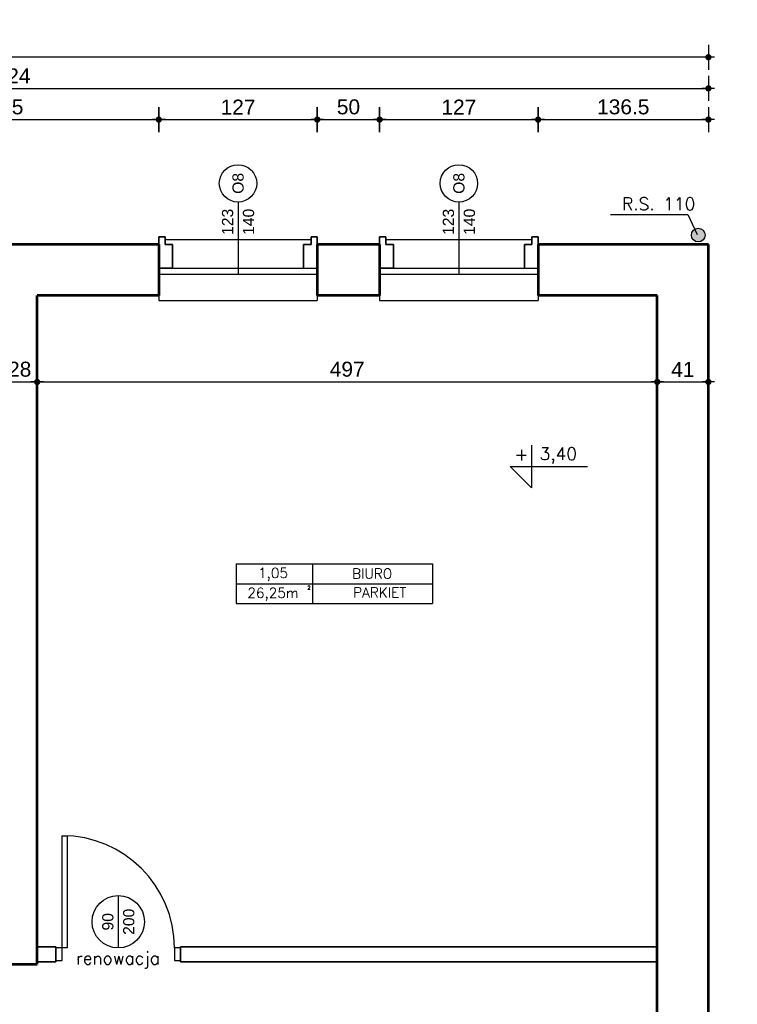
# Model space of a CAD drawing. Header units: millimetres. Extents: x 11979 to 23691, y 12825 to 41978.
# Tile 219 of 256: x 21297 to 21872, y 36097 to 36886. Entities that reach past the tile are written whole.
import ezdxf
from ezdxf.enums import TextEntityAlignment as Align

# ---------------------------------------------------------------- set-up
doc = ezdxf.new("R2010")
doc.units = ezdxf.units.MM
for name, color, linetype in [('-LI-WIDOK', 2, 'Continuous'), ('-MEBLE', 1, 'Continuous'), ('-WYMIAR', 8, 'Continuous'), ('_drzwi łuk', 1, 'Continuous'), ('_PROJEKTOWANE', 5, 'Continuous'), ('drzwi łuk', 1, 'Continuous'), ('PROJEKTOWANE', 5, 'Continuous')]:
    doc.layers.add(name, color=color, linetype=linetype)
doc.layers.add('-ŚCIANY DZIAŁOWE', color=3, linetype='Continuous', lineweight=35)
doc.layers.add('-ŚCIANY NOŚNE', color=4, linetype='Continuous', lineweight=53)
doc.styles.add('ARIAL', font='arial.ttf', dxfattribs={"height": 0.5})
doc.styles.add('SIMPLEX', font='simplex')
doc.styles.get("Standard").update_dxf_attribs({"font": 'arial.ttf'})
doc.dimstyles.new('CZA-KROPKA-50', dxfattribs={"dimtxt": 12, "dimasz": 1, "dimexe": 2, "dimexo": 25, "dimgap": 4, "dimtad": 1, "dimdec": 1, "dimrnd": 0.5, "dimzin": 9, "dimdsep": 46, "dimtxsty": 'Standard', "dimblk": 'CZA-KROPKA', "dimblk1": 'CZA-KROPKA', "dimblk2": 'CZA-KROPKA', "dimsah": 1, "dimcen": -20, "dimse1": 1, "dimse2": 1, "dimclrd": 8, "dimclre": 8, "dimclrt": 9, "dimadec": 0, "dimazin": 0, "dimtfac": 1, "dimtdec": 1, "dimtmove": 1, "dimatfit": 3, "dimldrblk": 'CZA-KROPKA', "dimfxl": 1, "dimtolj": 1, "dimtzin": 9, "dimarcsym": 0})

# ---------------------------------------------------------------- blocks, each defined once
blk = doc.blocks.new('CZA-KROPKA')
at = {"layer": '-WYMIAR', "linetype": 'ByBlock'}
for p, q in [((0, 10), (0, -10)), ((5, 0), (-5, 0))]:
    blk.add_line(p, q, dxfattribs=at)
at = {"layer": '-WYMIAR', "linetype": 'ByBlock', "const_width": 2.5}
blk.add_lwpolyline([(-1.25, 0, 1), (1.25, 0, 1)], format="xyb", close=True, dxfattribs=at)
blk = doc.blocks.new('*D1601')
at = {"layer": '_PROJEKTOWANE', "color": 8, "lineweight": -2}
blk.add_line((21283.73, 36595.57), (21309.73, 36595.57), dxfattribs=at)
at = {"layer": 'Defpoints', "color": 0}
for p in [(21282.73, 36664.84), (21310.73, 36664.84), (21310.73, 36595.57)]:
    blk.add_point(p, dxfattribs=at)
at = {"layer": '_PROJEKTOWANE', "color": 8, "lineweight": -2, "rotation": 180}
blk.add_blockref('CZA-KROPKA', (21282.73, 36595.57), dxfattribs=at)
at = {"layer": '_PROJEKTOWANE', "color": 8, "lineweight": -2}
blk.add_blockref('CZA-KROPKA', (21310.73, 36595.57), dxfattribs=at)
at = {"layer": '_PROJEKTOWANE', "color": 9, "insert": (21296.73, 36605.69), "char_height": 12, "attachment_point": 5}
blk.add_mtext('\\A1;28', dxfattribs=at)
blk = doc.blocks.new('*D1602')
at = {"layer": '_PROJEKTOWANE', "color": 8, "lineweight": -2}
blk.add_line((21311.73, 36595.57), (21806.73, 36595.57), dxfattribs=at)
at = {"layer": 'Defpoints', "color": 0}
for p in [(21310.73, 36664.84), (21807.73, 36664.84), (21807.73, 36595.57)]:
    blk.add_point(p, dxfattribs=at)
at = {"layer": '_PROJEKTOWANE', "color": 8, "lineweight": -2, "rotation": 180}
blk.add_blockref('CZA-KROPKA', (21310.73, 36595.57), dxfattribs=at)
at = {"layer": '_PROJEKTOWANE', "color": 8, "lineweight": -2}
blk.add_blockref('CZA-KROPKA', (21807.73, 36595.57), dxfattribs=at)
at = {"layer": '_PROJEKTOWANE', "color": 9, "insert": (21559.23, 36605.69), "char_height": 12, "attachment_point": 5}
blk.add_mtext('\\A1;497', dxfattribs=at)
blk = doc.blocks.new('*D1620')
at = {"layer": '_PROJEKTOWANE', "color": 8, "lineweight": -2}
blk.add_line((21257.49, 36127.84), (21257.49, 35947.84), dxfattribs=at)
at = {"layer": 'Defpoints', "color": 0}
for p in [(21285.11, 36128.84), (21257.49, 35946.84), (21313.53, 35946.84)]:
    blk.add_point(p, dxfattribs=at)
at = {"layer": '_PROJEKTOWANE', "color": 8, "lineweight": -2}
for p, rotation in [((21257.49, 36128.84), 90), ((21257.49, 35946.84), 270)]:
    blk.add_blockref('CZA-KROPKA', p, dxfattribs=dict(at, rotation=rotation))
at = {"layer": '_PROJEKTOWANE', "color": 9, "insert": (21247.37, 36037.84), "char_height": 12, "attachment_point": 5, "rotation": 90}
blk.add_mtext('\\A1;182', dxfattribs=at)
blk = doc.blocks.new('*D1703')
at = {"layer": '-WYMIAR', "color": 8, "lineweight": -2}
blk.add_line((21948.73, 36089.34), (21948.73, 36704.84), dxfattribs=at)
at = {"layer": 'Defpoints', "color": 0}
for p in [(21848.73, 36705.84), (21948.73, 36705.84), (21848.73, 36088.34)]:
    blk.add_point(p, dxfattribs=at)
at = {"layer": '-WYMIAR', "color": 8, "lineweight": -2}
for p, rotation in [((21948.73, 36705.84), 90), ((21948.73, 36088.34), 270)]:
    blk.add_blockref('CZA-KROPKA', p, dxfattribs=dict(at, rotation=rotation))
at = {"layer": '-WYMIAR', "color": 9, "insert": (21938.61, 36397.09), "char_height": 12, "attachment_point": 5, "rotation": 90, "bg_fill": 3, "box_fill_scale": 1.1, "bg_fill_color": 257, "bg_fill_transparency": 0}
blk.add_mtext('\\A1;617.5', dxfattribs=at)
blk = doc.blocks.new('*D1704')
at = {"layer": '-WYMIAR', "color": 8, "lineweight": -2}
blk.add_line((21948.73, 36706.84), (21948.73, 36967.84), dxfattribs=at)
at = {"layer": 'Defpoints', "color": 0}
for p in [(20686.73, 36968.84), (21948.73, 36968.84), (21848.73, 36705.84)]:
    blk.add_point(p, dxfattribs=at)
at = {"layer": '-WYMIAR', "color": 8, "lineweight": -2}
for p, rotation in [((21948.73, 36968.84), 90), ((21948.73, 36705.84), 270)]:
    blk.add_blockref('CZA-KROPKA', p, dxfattribs=dict(at, rotation=rotation))
at = {"layer": '-WYMIAR', "color": 9, "insert": (21938.6, 36837.34), "char_height": 12, "attachment_point": 5, "rotation": 90, "bg_fill": 3, "box_fill_scale": 1.1, "bg_fill_color": 257, "bg_fill_transparency": 0}
blk.add_mtext('\\A1;263', dxfattribs=at)
blk = doc.blocks.new('*D1706')
at = {"layer": '-WYMIAR', "color": 8, "lineweight": -2}
blk.add_line((21973.73, 35585.84), (21973.73, 36704.84), dxfattribs=at)
at = {"layer": 'Defpoints', "color": 0}
for p in [(21848.73, 36705.84), (21973.73, 36705.84), (21848.73, 35584.84)]:
    blk.add_point(p, dxfattribs=at)
at = {"layer": '-WYMIAR', "color": 8, "lineweight": -2}
for p, rotation in [((21973.73, 36705.84), 90), ((21973.73, 35584.84), 270)]:
    blk.add_blockref('CZA-KROPKA', p, dxfattribs=dict(at, rotation=rotation))
at = {"layer": '-WYMIAR', "color": 9, "insert": (21963.71, 36145.34), "char_height": 12, "attachment_point": 5, "rotation": 90, "bg_fill": 3, "box_fill_scale": 1.1, "bg_fill_color": 257, "bg_fill_transparency": 0}
blk.add_mtext('\\A1;1121', dxfattribs=at)
blk = doc.blocks.new('*D1707')
at = {"layer": '-WYMIAR', "color": 8, "lineweight": -2}
blk.add_line((21973.73, 36706.84), (21973.73, 37005.84), dxfattribs=at)
at = {"layer": 'Defpoints', "color": 0}
for p in [(20724.73, 37006.84), (21973.73, 37006.84), (21848.73, 36705.84)]:
    blk.add_point(p, dxfattribs=at)
at = {"layer": '-WYMIAR', "color": 8, "lineweight": -2}
for p, rotation in [((21973.73, 37006.84), 90), ((21973.73, 36705.84), 270)]:
    blk.add_blockref('CZA-KROPKA', p, dxfattribs=dict(at, rotation=rotation))
at = {"layer": '-WYMIAR', "color": 9, "insert": (21963.6, 36856.34), "char_height": 12, "attachment_point": 5, "rotation": 90, "bg_fill": 3, "box_fill_scale": 1.1, "bg_fill_color": 257, "bg_fill_transparency": 0}
blk.add_mtext('\\A1;301', dxfattribs=at)
blk = doc.blocks.new('*D1708')
at = {"layer": '-WYMIAR', "color": 8, "lineweight": -2}
blk.add_line((21998.73, 35585.84), (21998.73, 37005.84), dxfattribs=at)
at = {"layer": 'Defpoints', "color": 0}
for p in [(20724.73, 37006.84), (21998.73, 37006.84), (21848.73, 35584.84)]:
    blk.add_point(p, dxfattribs=at)
at = {"layer": '-WYMIAR', "color": 8, "lineweight": -2}
for p, rotation in [((21998.73, 37006.84), 90), ((21998.73, 35584.84), 270)]:
    blk.add_blockref('CZA-KROPKA', p, dxfattribs=dict(at, rotation=rotation))
at = {"layer": '-WYMIAR', "color": 9, "insert": (21988.71, 36295.84), "char_height": 12, "attachment_point": 5, "rotation": 90, "bg_fill": 3, "box_fill_scale": 1.1, "bg_fill_color": 257, "bg_fill_transparency": 0}
blk.add_mtext('\\A1;1422', dxfattribs=at)
blk = doc.blocks.new('*D1717')
at = {"layer": '-WYMIAR', "color": 8, "lineweight": -2}
blk.add_line((21164.23, 36805.84), (21407.23, 36805.84), dxfattribs=at)
at = {"layer": 'Defpoints', "color": 0}
for p in [(21408.23, 36805.84), (21163.23, 36705.84), (21408.23, 36705.84)]:
    blk.add_point(p, dxfattribs=at)
at = {"layer": '-WYMIAR', "color": 8, "lineweight": -2, "rotation": 180}
blk.add_blockref('CZA-KROPKA', (21163.23, 36805.84), dxfattribs=at)
at = {"layer": '-WYMIAR', "color": 8, "lineweight": -2}
blk.add_blockref('CZA-KROPKA', (21408.23, 36805.84), dxfattribs=at)
at = {"layer": '-WYMIAR', "color": 9, "insert": (21285.73, 36815.97), "char_height": 12, "attachment_point": 5, "bg_fill": 3, "box_fill_scale": 1.1, "bg_fill_color": 257, "bg_fill_transparency": 0}
blk.add_mtext('\\A1;245', dxfattribs=at)
blk = doc.blocks.new('*D1718')
at = {"layer": '-WYMIAR', "color": 8, "lineweight": -2}
blk.add_line((21409.23, 36805.84), (21534.23, 36805.84), dxfattribs=at)
at = {"layer": 'Defpoints', "color": 0}
for p in [(21535.23, 36805.84), (21408.23, 36705.84), (21535.23, 36705.84)]:
    blk.add_point(p, dxfattribs=at)
at = {"layer": '-WYMIAR', "color": 8, "lineweight": -2, "rotation": 180}
blk.add_blockref('CZA-KROPKA', (21408.23, 36805.84), dxfattribs=at)
at = {"layer": '-WYMIAR', "color": 8, "lineweight": -2}
blk.add_blockref('CZA-KROPKA', (21535.23, 36805.84), dxfattribs=at)
at = {"layer": '-WYMIAR', "color": 9, "insert": (21471.73, 36815.87), "char_height": 12, "attachment_point": 5, "bg_fill": 3, "box_fill_scale": 1.1, "bg_fill_color": 257, "bg_fill_transparency": 0}
blk.add_mtext('\\A1;127', dxfattribs=at)
blk = doc.blocks.new('*D1719')
at = {"layer": '-WYMIAR', "color": 8, "lineweight": -2}
blk.add_line((21536.23, 36805.84), (21584.23, 36805.84), dxfattribs=at)
at = {"layer": 'Defpoints', "color": 0}
for p in [(21585.23, 36805.84), (21535.23, 36705.84), (21585.23, 36705.84)]:
    blk.add_point(p, dxfattribs=at)
at = {"layer": '-WYMIAR', "color": 8, "lineweight": -2, "rotation": 180}
blk.add_blockref('CZA-KROPKA', (21535.23, 36805.84), dxfattribs=at)
at = {"layer": '-WYMIAR', "color": 8, "lineweight": -2}
blk.add_blockref('CZA-KROPKA', (21585.23, 36805.84), dxfattribs=at)
at = {"layer": '-WYMIAR', "color": 9, "insert": (21560.23, 36815.97), "char_height": 12, "attachment_point": 5, "bg_fill": 3, "box_fill_scale": 1.1, "bg_fill_color": 257, "bg_fill_transparency": 0}
blk.add_mtext('\\A1;50', dxfattribs=at)
blk = doc.blocks.new('*D1720')
at = {"layer": '-WYMIAR', "color": 8, "lineweight": -2}
blk.add_line((21586.23, 36805.84), (21711.23, 36805.84), dxfattribs=at)
at = {"layer": 'Defpoints', "color": 0}
for p in [(21712.23, 36805.84), (21585.23, 36705.84), (21712.23, 36705.84)]:
    blk.add_point(p, dxfattribs=at)
at = {"layer": '-WYMIAR', "color": 8, "lineweight": -2, "rotation": 180}
blk.add_blockref('CZA-KROPKA', (21585.23, 36805.84), dxfattribs=at)
at = {"layer": '-WYMIAR', "color": 8, "lineweight": -2}
blk.add_blockref('CZA-KROPKA', (21712.23, 36805.84), dxfattribs=at)
at = {"layer": '-WYMIAR', "color": 9, "insert": (21648.73, 36815.87), "char_height": 12, "attachment_point": 5, "bg_fill": 3, "box_fill_scale": 1.1, "bg_fill_color": 257, "bg_fill_transparency": 0}
blk.add_mtext('\\A1;127', dxfattribs=at)
blk = doc.blocks.new('*D1721')
at = {"layer": '-WYMIAR', "color": 8, "lineweight": -2}
blk.add_line((21713.23, 36805.84), (21847.73, 36805.84), dxfattribs=at)
at = {"layer": 'Defpoints', "color": 0}
for p in [(21848.73, 36805.84), (21712.23, 36705.84), (21848.73, 36705.84)]:
    blk.add_point(p, dxfattribs=at)
at = {"layer": '-WYMIAR', "color": 8, "lineweight": -2, "rotation": 180}
blk.add_blockref('CZA-KROPKA', (21712.23, 36805.84), dxfattribs=at)
at = {"layer": '-WYMIAR', "color": 8, "lineweight": -2}
blk.add_blockref('CZA-KROPKA', (21848.73, 36805.84), dxfattribs=at)
at = {"layer": '-WYMIAR', "color": 9, "insert": (21780.48, 36815.97), "char_height": 12, "attachment_point": 5, "bg_fill": 3, "box_fill_scale": 1.1, "bg_fill_color": 257, "bg_fill_transparency": 0}
blk.add_mtext('\\A1;136.5', dxfattribs=at)
blk = doc.blocks.new('*D1727')
at = {"layer": '-WYMIAR', "color": 8, "lineweight": -2}
blk.add_line((20725.73, 36830.84), (21847.73, 36830.84), dxfattribs=at)
at = {"layer": 'Defpoints', "color": 0}
for p in [(21848.73, 36830.84), (20724.73, 36705.84), (21848.73, 36705.84)]:
    blk.add_point(p, dxfattribs=at)
at = {"layer": '-WYMIAR', "color": 8, "lineweight": -2, "rotation": 180}
blk.add_blockref('CZA-KROPKA', (20724.73, 36830.84), dxfattribs=at)
at = {"layer": '-WYMIAR', "color": 8, "lineweight": -2}
blk.add_blockref('CZA-KROPKA', (21848.73, 36830.84), dxfattribs=at)
at = {"layer": '-WYMIAR', "color": 9, "insert": (21286.73, 36840.87), "char_height": 12, "attachment_point": 5, "bg_fill": 3, "box_fill_scale": 1.1, "bg_fill_color": 257, "bg_fill_transparency": 0}
blk.add_mtext('\\A1;1124', dxfattribs=at)
blk = doc.blocks.new('*D1728')
at = {"layer": '-WYMIAR', "color": 8, "lineweight": -2}
blk.add_line((21847.73, 36855.84), (19668.73, 36855.84), dxfattribs=at)
at = {"layer": 'Defpoints', "color": 0}
for p in [(19667.73, 36855.84), (19667.73, 36705.84), (21848.73, 36705.84)]:
    blk.add_point(p, dxfattribs=at)
at = {"layer": '-WYMIAR', "color": 8, "lineweight": -2, "rotation": 180}
blk.add_blockref('CZA-KROPKA', (19667.73, 36855.84), dxfattribs=at)
at = {"layer": '-WYMIAR', "color": 8, "lineweight": -2}
blk.add_blockref('CZA-KROPKA', (21848.73, 36855.84), dxfattribs=at)
at = {"layer": '-WYMIAR', "color": 9, "insert": (20758.23, 36865.97), "char_height": 12, "attachment_point": 5, "bg_fill": 3, "box_fill_scale": 1.1, "bg_fill_color": 257, "bg_fill_transparency": 0}
blk.add_mtext('\\A1;2181', dxfattribs=at)

msp = doc.modelspace()

# ---------------------------------------------------------------- hatches: boundary and pattern name
at = {"layer": 'PROJEKTOWANE'}
h = msp.add_hatch(color=256, dxfattribs=at)
h.dxf.hatch_style = 1
edge = h.paths.add_edge_path()
edge.add_ellipse((21840.57, 36713.24), major_axis=(5.49, 0), ratio=1, start_angle=0, end_angle=360)

# ---------------------------------------------------------------- linework, layer by layer
at = {"layer": '-LI-WIDOK'}
for p, q in [((21413.23, 36709.84), (21530.23, 36709.84)), ((21590.23, 36709.84), (21707.23, 36709.84)), ((21408.23, 36664.84), (21408.23, 36660.84)), ((21408.23, 36660.84), (21535.23, 36660.84)), ((21535.23, 36664.84), (21535.23, 36660.84)), ((21585.23, 36664.84), (21585.23, 36660.84)), ((21585.23, 36660.84), (21712.23, 36660.84)), ((21712.23, 36664.84), (21712.23, 36660.84))]:
    msp.add_line(p, q, dxfattribs=at)
for points in [[(21334.73, 36141.84), (21330.73, 36141.84), (21330.73, 36231.84), (21334.73, 36231.84)], [(21325.73, 36131.84), (21330.73, 36131.84), (21330.73, 36141.84), (21325.73, 36141.84)], [(21420.73, 36131.84), (21425.73, 36131.84), (21425.73, 36141.84), (21420.73, 36141.84)]]:
    msp.add_lwpolyline(points, close=True, dxfattribs=at)
at = {"layer": '-MEBLE'}
for p, q in [((21707.02, 36545), (21707.02, 36510.71)), ((21689.88, 36527.85), (21751.87, 36527.85)), ((21689.88, 36527.85), (21707.02, 36510.71))]:
    msp.add_line(p, q, dxfattribs=at)
at = {"layer": '-ŚCIANY DZIAŁOWE'}
for p, q in [((21408.23, 36705.84), (21408.23, 36711.84)), ((21408.23, 36711.84), (21413.23, 36711.84)), ((21413.23, 36711.84), (21413.23, 36705.84)), ((21413.23, 36705.84), (21419.23, 36705.84)), ((21419.23, 36705.84), (21419.23, 36686.84)), ((21530.23, 36705.84), (21524.23, 36705.84)), ((21524.23, 36705.84), (21524.23, 36686.84)), ((21535.23, 36711.84), (21530.23, 36711.84)), ((21530.23, 36711.84), (21530.23, 36705.84)), ((21535.23, 36705.84), (21535.23, 36711.84)), ((21585.23, 36705.84), (21585.23, 36711.84)), ((21585.23, 36711.84), (21590.23, 36711.84)), ((21590.23, 36711.84), (21590.23, 36705.84)), ((21590.23, 36705.84), (21596.23, 36705.84)), ((21596.23, 36705.84), (21596.23, 36686.84)), ((21707.23, 36705.84), (21701.23, 36705.84)), ((21701.23, 36705.84), (21701.23, 36686.84)), ((21712.23, 36711.84), (21707.23, 36711.84)), ((21707.23, 36711.84), (21707.23, 36705.84)), ((21712.23, 36705.84), (21712.23, 36711.84)), ((21419.23, 36686.84), (21408.23, 36686.84)), ((21596.23, 36686.84), (21585.23, 36686.84)), ((21310.73, 36142.84), (21325.73, 36142.84)), ((21325.73, 36142.84), (21325.73, 36130.84)), ((21425.73, 36142.84), (21778.04, 36142.84)), ((21425.73, 36142.84), (21425.73, 36130.84)), ((21778.04, 36142.84), (21807.73, 36142.84)), ((21310.73, 36130.84), (21325.73, 36130.84)), ((21425.73, 36130.84), (21778.04, 36130.84)), ((21778.04, 36130.84), (21807.73, 36130.84))]:
    msp.add_line(p, q, dxfattribs=at)
at = {"layer": '-ŚCIANY NOŚNE'}
for p, q in [((21408.23, 36705.84), (21163.23, 36705.84)), ((21408.23, 36705.84), (21167.23, 36705.84)), ((21408.23, 36705.84), (21408.23, 36664.84)), ((21585.23, 36705.84), (21535.23, 36705.84)), ((21535.23, 36705.84), (21535.23, 36664.84)), ((21585.23, 36705.84), (21585.23, 36664.84)), ((21848.73, 36705.84), (21712.23, 36705.84)), ((21712.23, 36705.84), (21712.23, 36664.84)), ((21848.73, 36088.34), (21848.73, 36705.84)), ((21310.73, 36463.84), (21310.73, 36664.84)), ((21408.23, 36664.84), (21310.73, 36664.84)), ((21585.23, 36664.84), (21535.23, 36664.84)), ((21807.73, 36664.84), (21712.23, 36664.84)), ((21807.73, 36088.34), (21807.73, 36664.84)), ((21310.73, 36128.84), (21310.73, 36463.84)), ((21195.23, 36128.84), (21310.73, 36128.84))]:
    msp.add_line(p, q, dxfattribs=at)
at = {"layer": '_drzwi łuk'}
msp.add_line((21375.73, 36183.84), (21375.73, 36141.84), dxfattribs=at)
msp.add_circle((21375.73, 36162.84), 21, dxfattribs=at)
msp.add_arc((21330.73, 36141.84), 90, 0, 90, dxfattribs=at)
at = {"layer": 'drzwi łuk', "ltscale": 0.5}
for p, q in [((21470.32, 36449.84), (21627.51, 36449.84)), ((21470.32, 36449.84), (21470.32, 36417.84)), ((21531.39, 36449.84), (21531.39, 36417.84)), ((21627.51, 36449.84), (21627.51, 36417.84)), ((21470.32, 36433.84), (21627.51, 36433.84)), ((21470.32, 36417.84), (21627.51, 36417.84))]:
    msp.add_line(p, q, dxfattribs=at)
at = {"layer": 'PROJEKTOWANE'}
for p, q in [((21471.73, 36739.7), (21471.73, 36681.84)), ((21648.73, 36739.7), (21648.73, 36681.84)), ((21770.34, 36729.65), (21832.34, 36729.65)), ((21832.34, 36729.65), (21839.63, 36713.75)), ((21408.23, 36681.84), (21535.23, 36681.84)), ((21419.23, 36686.84), (21532.23, 36686.84)), ((21524.23, 36686.84), (21535.23, 36686.84)), ((21585.23, 36681.84), (21712.23, 36681.84)), ((21596.23, 36686.84), (21709.23, 36686.84)), ((21701.23, 36686.84), (21712.23, 36686.84))]:
    msp.add_line(p, q, dxfattribs=at)
for centre, radius in [((21471.73, 36754.7), 15), ((21648.73, 36754.7), 15), ((21840.57, 36713.24), 5.49)]:
    msp.add_circle(centre, radius, dxfattribs=at)

# ---------------------------------------------------------------- texts
at = {"layer": '-LI-WIDOK', "style": 'SIMPLEX'}
for s, p in [('+', (21698.9, 36537.61)), ('3,40', (21728.37, 36536.47))]:
    msp.add_text(s, height=10, dxfattribs=at).set_placement(p, align=Align.MIDDLE)
for s, height, p in [('1,05', 8, (21499.78, 36442.48)), ('BIURO', 8, (21579.21, 36441.9)), ('26,25m', 8, (21499.78, 36426.48)), ('2', 3, (21528.54, 36430.68)), ('PARKIET', 8, (21585.23, 36426.85))]:
    msp.add_text(s, height=height, dxfattribs=at).set_placement(p, align=Align.MIDDLE_CENTER)
at = {"layer": '-LI-WIDOK', "style": 'ARIAL'}
for s, p in [('90', (21367.33, 36162.84)), ('200', (21384.12, 36162.84))]:
    msp.add_text(s, height=9, rotation=90, dxfattribs=at).set_placement(p, align=Align.MIDDLE_CENTER)
at = {"layer": 'PROJEKTOWANE', "style": 'ARIAL'}
for s, p in [('O8', (21471.73, 36754.7)), ('O8', (21648.73, 36754.7)), ('123', (21463.33, 36723.88)), ('140', (21480.12, 36723.88)), ('123', (21640.33, 36723.88)), ('140', (21657.12, 36723.88))]:
    msp.add_text(s, height=9, rotation=90, dxfattribs=at).set_placement(p, align=Align.MIDDLE_CENTER)
at = {"layer": 'PROJEKTOWANE', "style": 'SIMPLEX'}
msp.add_text('R.S. 110', height=10, dxfattribs=at).set_placement((21808.84, 36738.26), align=Align.MIDDLE)
msp.add_text('renowacja', height=10, dxfattribs=at).set_placement((21375.42, 36133.68), align=Align.MIDDLE_CENTER)

# ---------------------------------------------------------------- dimensions: what is measured, and where the dimension line sits
at = {"layer": '_PROJEKTOWANE'}
for base, p1, p2, picture, middle in [((21310.73, 36595.57), (21282.73, 36664.84), (21310.73, 36664.84), '*D1601', (21296.73, 36605.69)), ((21807.73, 36595.57), (21310.73, 36664.84), (21807.73, 36664.84), '*D1602', (21559.23, 36605.69))]:
    dim = msp.add_linear_dim(base=base, p1=p1, p2=p2, dimstyle='CZA-KROPKA-50', dxfattribs=at)
    dim.commit()
    dim.dimension.update_dxf_attribs({"geometry": picture, "text_midpoint": middle})
msp.add_linear_dim(base=(21848.73, 36595.57), p1=(21807.73, 36664.84), p2=(21848.73, 36662.53), dimstyle='CZA-KROPKA-50', dxfattribs=at).render()
dim = msp.add_linear_dim(base=(21257.49, 35946.84), p1=(21285.11, 36128.84), p2=(21313.53, 35946.84), angle=90, dimstyle='CZA-KROPKA-50', dxfattribs=at)
dim.commit()
dim.dimension.update_dxf_attribs({"geometry": '*D1620', "text_midpoint": (21247.37, 36037.84)})

# ---------------------------------------------------------------- next in the draw order: dimensions: what is measured, and where the dimension line sits
at = {"layer": '-WYMIAR'}
dim = msp.add_linear_dim(base=(21948.73, 36705.84), p1=(21848.73, 36088.34), p2=(21848.73, 36705.84), angle=90, dimstyle='CZA-KROPKA-50', override={"dimfxl": 0, "dimfxlon": 1, "dimtfill": 1}, dxfattribs=at)
dim.commit()
dim.dimension.update_dxf_attribs({"geometry": '*D1703', "text_midpoint": (21938.61, 36397.09)})

# ---------------------------------------------------------------- next in the draw order: dimensions: what is measured, and where the dimension line sits
dim = msp.add_linear_dim(base=(21948.73, 36968.84), p1=(21848.73, 36705.84), p2=(20686.73, 36968.84), angle=90, dimstyle='CZA-KROPKA-50', override={"dimfxl": 0, "dimfxlon": 1, "dimtfill": 1}, dxfattribs=at)
dim.commit()
dim.dimension.update_dxf_attribs({"geometry": '*D1704', "text_midpoint": (21938.6, 36837.34)})

# ---------------------------------------------------------------- next in the draw order: dimensions: what is measured, and where the dimension line sits
dim = msp.add_linear_dim(base=(21973.73, 36705.84), p1=(21848.73, 35584.84), p2=(21848.73, 36705.84), angle=90, dimstyle='CZA-KROPKA-50', override={"dimfxl": 0, "dimfxlon": 1, "dimtfill": 1}, dxfattribs=at)
dim.commit()
dim.dimension.update_dxf_attribs({"geometry": '*D1706', "text_midpoint": (21963.71, 36145.34)})

# ---------------------------------------------------------------- next in the draw order: dimensions: what is measured, and where the dimension line sits
dim = msp.add_linear_dim(base=(21973.73, 37006.84), p1=(21848.73, 36705.84), p2=(20724.73, 37006.84), angle=90, dimstyle='CZA-KROPKA-50', override={"dimfxl": 0, "dimfxlon": 1, "dimtfill": 1}, dxfattribs=at)
dim.commit()
dim.dimension.update_dxf_attribs({"geometry": '*D1707', "text_midpoint": (21963.6, 36856.34)})

# ---------------------------------------------------------------- next in the draw order: dimensions: what is measured, and where the dimension line sits
dim = msp.add_linear_dim(base=(21998.73, 37006.84), p1=(21848.73, 35584.84), p2=(20724.73, 37006.84), angle=90, dimstyle='CZA-KROPKA-50', override={"dimfxl": 0, "dimfxlon": 1, "dimtfill": 1}, dxfattribs=at)
dim.commit()
dim.dimension.update_dxf_attribs({"geometry": '*D1708', "text_midpoint": (21988.71, 36295.84)})

# ---------------------------------------------------------------- next in the draw order: dimensions: what is measured, and where the dimension line sits
dim = msp.add_linear_dim(base=(21408.23, 36805.84), p1=(21163.23, 36705.84), p2=(21408.23, 36705.84), dimstyle='CZA-KROPKA-50', override={"dimfxl": 0, "dimfxlon": 1, "dimtfill": 1}, dxfattribs=at)
dim.commit()
dim.dimension.update_dxf_attribs({"geometry": '*D1717', "text_midpoint": (21285.73, 36815.97)})

# ---------------------------------------------------------------- next in the draw order: dimensions: what is measured, and where the dimension line sits
dim = msp.add_linear_dim(base=(21535.23, 36805.84), p1=(21408.23, 36705.84), p2=(21535.23, 36705.84), dimstyle='CZA-KROPKA-50', override={"dimfxl": 0, "dimfxlon": 1, "dimtfill": 1}, dxfattribs=at)
dim.commit()
dim.dimension.update_dxf_attribs({"geometry": '*D1718', "text_midpoint": (21471.73, 36815.87)})

# ---------------------------------------------------------------- next in the draw order: dimensions: what is measured, and where the dimension line sits
dim = msp.add_linear_dim(base=(21585.23, 36805.84), p1=(21535.23, 36705.84), p2=(21585.23, 36705.84), dimstyle='CZA-KROPKA-50', override={"dimfxl": 0, "dimfxlon": 1, "dimtfill": 1}, dxfattribs=at)
dim.commit()
dim.dimension.update_dxf_attribs({"geometry": '*D1719', "text_midpoint": (21560.23, 36815.97)})

# ---------------------------------------------------------------- next in the draw order: dimensions: what is measured, and where the dimension line sits
dim = msp.add_linear_dim(base=(21712.23, 36805.84), p1=(21585.23, 36705.84), p2=(21712.23, 36705.84), dimstyle='CZA-KROPKA-50', override={"dimfxl": 0, "dimfxlon": 1, "dimtfill": 1}, dxfattribs=at)
dim.commit()
dim.dimension.update_dxf_attribs({"geometry": '*D1720', "text_midpoint": (21648.73, 36815.87)})

# ---------------------------------------------------------------- next in the draw order: dimensions: what is measured, and where the dimension line sits
dim = msp.add_linear_dim(base=(21848.73, 36805.84), p1=(21712.23, 36705.84), p2=(21848.73, 36705.84), dimstyle='CZA-KROPKA-50', override={"dimfxl": 0, "dimfxlon": 1, "dimtfill": 1}, dxfattribs=at)
dim.commit()
dim.dimension.update_dxf_attribs({"geometry": '*D1721', "text_midpoint": (21780.48, 36815.97)})

# ---------------------------------------------------------------- next in the draw order: dimensions: what is measured, and where the dimension line sits
dim = msp.add_linear_dim(base=(21848.73, 36830.84), p1=(20724.73, 36705.84), p2=(21848.73, 36705.84), dimstyle='CZA-KROPKA-50', override={"dimfxl": 0, "dimfxlon": 1, "dimtfill": 1}, dxfattribs=at)
dim.commit()
dim.dimension.update_dxf_attribs({"geometry": '*D1727', "text_midpoint": (21286.73, 36840.87)})

# ---------------------------------------------------------------- next in the draw order: dimensions: what is measured, and where the dimension line sits
dim = msp.add_linear_dim(base=(19667.73, 36855.84), p1=(21848.73, 36705.84), p2=(19667.73, 36705.84), dimstyle='CZA-KROPKA-50', override={"dimfxl": 0, "dimfxlon": 1, "dimtfill": 1}, dxfattribs=at)
dim.commit()
dim.dimension.update_dxf_attribs({"geometry": '*D1728', "text_midpoint": (20758.23, 36865.97)})

doc.saveas('drawing.dxf')
